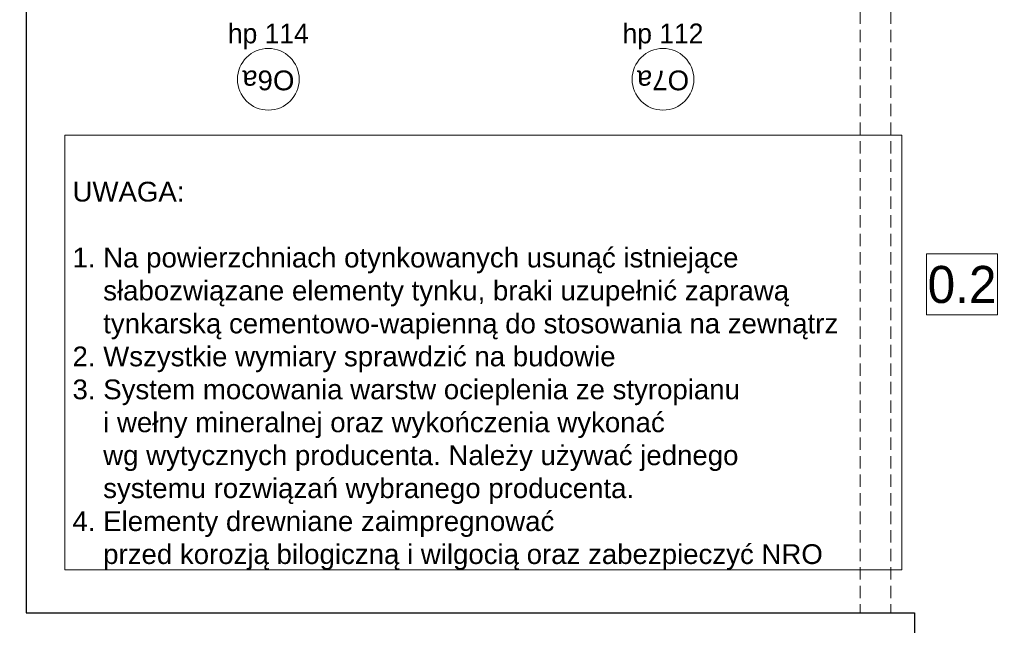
# Model space of a CAD drawing. Extents: x -547885 to -186295, y -25370 to 156194.
# Tile 166 of 256: x -488401 to -480430, y 38918 to 43820. Entities that reach past the tile are written whole.
import ezdxf

# ---------------------------------------------------------------- set-up
doc = ezdxf.new("R2010")
doc.units = 0
doc.header["$MEASUREMENT"] = 0
doc.linetypes.add('Krawędzie ukryte', pattern=[150, 100, -50])
doc.layers.add('Arch opisy okien_Nr_Pióra__9', color=7, linetype='Continuous', lineweight=9, true_color=0x3dad99)
doc.layers.add('Arch opisy_Nr_Pióra__9', color=7, linetype='Continuous', lineweight=9, true_color=0x3dad99)
for name, color, linetype, lineweight in [('Arch opisy_Nr_Pióra__21', 7, 'Continuous', 9), ('INWENT OPISY_Nr_Pióra__21', 7, 'Continuous', 9), ('INWENT WYMIARY_Nr_Pióra__21', 7, 'Continuous', 9), ('INWENT. OKNA_Nr_Pióra__21', 7, 'Continuous', 9), ('INWENT.ŚCIANY_Nr_Pióra__1', 7, 'Continuous', 25), ('Istniejące stropy_Nr_Pióra__5', 7, 'Continuous', 13)]:
    doc.layers.add(name, color=color, linetype=linetype, lineweight=lineweight)
doc.layers.add('INWENT WYMIARY', color=7, linetype='Continuous')
doc.styles.add('GENERATED_STYLE_1', font='txt')
doc.styles.add('GENERATED_STYLE_10', font='arial.ttf')
doc.styles.add('GENERATED_STYLE_12', font='arial.ttf')
doc.styles.add('GENERATED_STYLE_2', font='txt')
doc.styles.add('GENERATED_STYLE_7', font='txt')
doc.dimstyles.new('GENERATED_STYLE__5', dxfattribs={"dimtxt": 160.000002, "dimasz": 114, "dimexe": 0.18, "dimexo": 0, "dimgap": 0.09, "dimtad": 1, "dimtih": 1, "dimtoh": 1, "dimdec": 0, "dimlfac": 0.1, "dimzin": 0, "dimdsep": 46, "dimtxsty": 'GENERATED_STYLE_2', "dimblk": 'ARROWHEAD_2', "dimblk1": 'ARROWHEAD_2', "dimblk2": 'ARROWHEAD_2', "dimcen": 0.09, "dimclrd": 7, "dimclre": 7, "dimclrt": 7, "dimazin": 0, "dimtfac": 1, "dimtdec": 4, "dimtmove": 0, "dimatfit": 3, "dimfxl": 0, "dimtolj": 1, "dimtzin": 0, "dimarcsym": 0})
doc.dimstyles.new('GENERATED_STYLE__6', dxfattribs={"dimtxt": 160.000002, "dimasz": 114, "dimexe": 0.18, "dimexo": 0, "dimgap": 0.09, "dimtad": 1, "dimdec": 0, "dimlfac": 0.1, "dimzin": 0, "dimdsep": 46, "dimtxsty": 'GENERATED_STYLE_2', "dimblk": 'ARROWHEAD_2', "dimblk1": 'ARROWHEAD_2', "dimblk2": 'ARROWHEAD_2', "dimcen": 0.09, "dimclrd": 7, "dimclre": 7, "dimclrt": 7, "dimazin": 0, "dimtfac": 1, "dimtdec": 4, "dimtmove": 2, "dimatfit": 3, "dimfxl": 0, "dimtolj": 1, "dimtzin": 0, "dimarcsym": 0})
doc.dimstyles.new('GENERATED_STYLE__7', dxfattribs={"dimtxt": 160.000002, "dimasz": 114, "dimexe": 0.18, "dimexo": 0, "dimgap": 0.09, "dimtad": 1, "dimdec": 0, "dimlfac": 0.1, "dimzin": 0, "dimdsep": 46, "dimtxsty": 'GENERATED_STYLE_2', "dimblk": 'ARROWHEAD_2', "dimblk1": 'ARROWHEAD_2', "dimblk2": 'ARROWHEAD_2', "dimcen": 0.09, "dimclrd": 7, "dimclre": 7, "dimclrt": 7, "dimazin": 0, "dimtfac": 1, "dimtdec": 4, "dimtmove": 0, "dimatfit": 3, "dimfxl": 0, "dimtolj": 1, "dimtzin": 0, "dimarcsym": 0})

# ---------------------------------------------------------------- blocks, each defined once
blk = doc.blocks.new('*D652')
at = {"layer": 'INWENT WYMIARY_Nr_Pióra__21', "linetype": 'Continuous'}
for p, q in [((-509855, 47120.3), (-509941.6, 46970.3)), ((-509898.3, 46932.8), (-509898.3, 47157.8)), ((-471916.6, 46970.3), (-471830, 47120.3)), ((-471873.3, 46932.8), (-471873.3, 47157.8)), ((-509971.7, 47045.3), (-509898.3, 47045.3)), ((-509898.3, 47045.3), (-471873.3, 47045.3)), ((-471873.3, 47045.3), (-471800, 47045.3))]:
    blk.add_line(p, q, dxfattribs=at)
at = {"layer": 'INWENT WYMIARY_Nr_Pióra__21', "insert": (-491116.2, 47077.3), "char_height": 160, "attachment_point": 7, "style": 'GENERATED_STYLE_2'}
blk.add_mtext('{3\xa0803}', dxfattribs=at)
blk = doc.blocks.new('ARROWHEAD_2')
at = {"color": 0, "linetype": 'Continuous', "lineweight": 0}
for p, q in [((0, 0), (-1, 0)), ((-0.378, -0.655), (0.378, 0.655))]:
    blk.add_line(p, q, dxfattribs=at)
blk = doc.blocks.new('*D654')
at = {"layer": 'INWENT WYMIARY_Nr_Pióra__21', "linetype": 'Continuous'}
for p, q in [((-471242.1, 45147.6), (-471242.1, 45221)), ((-471129.6, 45147.6), (-471354.6, 45147.6)), ((-471317.1, 45190.9), (-471167.1, 45104.3)), ((-471167.1, 45044.3), (-471317.1, 45130.9)), ((-471242.1, 45087.6), (-471242.1, 45147.6)), ((-471129.6, 45087.6), (-471354.6, 45087.6))]:
    blk.add_line(p, q, dxfattribs=at)
at = {"layer": 'INWENT WYMIARY_Nr_Pióra__21', "char_height": 160, "attachment_point": 7, "rotation": 90, "style": 'GENERATED_STYLE_2'}
for s, insert in [('{6}', (-471274.1, 45248.7)), ('{1\xa0238}', (-471274.1, 38667.2))]:
    blk.add_mtext(s, dxfattribs=dict(at, insert=insert))
blk = doc.blocks.new('*D655')
at = {"layer": 'INWENT WYMIARY_Nr_Pióra__21', "linetype": 'Continuous'}
for p, q in [((-471020.1, 45147.6), (-471020.1, 45221)), ((-470907.6, 45147.6), (-471132.6, 45147.6)), ((-470945.1, 45104.3), (-471095.1, 45190.9)), ((-471020.1, 32707.6), (-471020.1, 45147.6)), ((-470907.6, 32707.6), (-471132.6, 32707.6)), ((-471095.1, 32750.9), (-470945.1, 32664.3)), ((-471020.1, 32634.3), (-471020.1, 32707.6))]:
    blk.add_line(p, q, dxfattribs=at)
at = {"layer": 'INWENT WYMIARY_Nr_Pióra__21', "insert": (-471052.1, 38697.2), "char_height": 160, "attachment_point": 7, "rotation": 90, "style": 'GENERATED_STYLE_2'}
blk.add_mtext('{1\xa0244}', dxfattribs=at)

msp = doc.modelspace()

# ---------------------------------------------------------------- linework, layer by layer
at = {"layer": 'Arch opisy_Nr_Pióra__21', "linetype": 'Continuous', "flags": 128}
msp.add_lwpolyline([(-488035.8, 42885.5), (-481259.5, 42885.5), (-481259.5, 39365.4), (-488035.8, 39365.4)], close=True, dxfattribs=at)
at = {"layer": 'Arch opisy_Nr_Pióra__9', "linetype": 'Continuous'}
for centre in [(-486388.3, 43337.6), (-483193.3, 43337.6)]:
    msp.add_circle(centre, 250, dxfattribs=at)
at = {"layer": 'INWENT.ŚCIANY_Nr_Pióra__1', "linetype": 'Continuous'}
for p, q in [((-488348.3, 44337.6), (-488348.3, 39017.6)), ((-488348.3, 39017.6), (-481158.3, 39017.6)), ((-481158.3, 39017.6), (-481158.3, 38717.6))]:
    msp.add_line(p, q, dxfattribs=at)
at = {"layer": 'Istniejące stropy_Nr_Pióra__5', "linetype": 'Krawędzie ukryte'}
for p, q in [((-481598.3, 44337.6), (-481598.3, 39017.6)), ((-481348.3, 44337.6), (-481348.3, 39017.6))]:
    msp.add_line(p, q, dxfattribs=at)

# ---------------------------------------------------------------- texts
at = {"layer": 'Arch opisy okien_Nr_Pióra__9', "linetype": 'Continuous', "char_height": 160, "attachment_point": 2, "rotation": 180, "style": 'GENERATED_STYLE_10'}
for s, insert in [('{O6a}', (-486388.3, 43248.5)), ('{O7a}', (-483193.3, 43248.5))]:
    msp.add_mtext(s, dxfattribs=dict(at, insert=insert))
at = {"layer": 'Arch opisy_Nr_Pióra__21', "linetype": 'Continuous', "insert": (-488035.8, 39365.4), "char_height": 160, "width": 6776.358, "attachment_point": 7, "style": 'GENERATED_STYLE_12'}
msp.add_mtext('{\\P UWAGA:\\P\\P 1. Na powierzchniach otynkowanych usunąć istniejące  \\P     słabozwiązane elementy tynku, braki uzupełnić zaprawą \\P     tynkarską cementowo-wapienną do stosowania na zewnątrz\\P 2. Wszystkie wymiary sprawdzić na budowie\\P 3. System mocowania warstw ocieplenia ze styropianu \\P     i wełny mineralnej oraz wykończenia wykonać \\P     wg wytycznych producenta. Należy używać jednego \\P     systemu rozwiązań wybranego producenta.\\P 4. Elementy drewniane zaimpregnować\\P     przed korozją bilogiczną i wilgocią oraz zabezpieczyć NRO\\P}', dxfattribs=at)
at = {"layer": 'INWENT. OKNA_Nr_Pióra__21', "linetype": 'Continuous', "char_height": 160, "attachment_point": 2, "style": 'GENERATED_STYLE_7'}
for s, insert in [('{hp 114}', (-486388.3, 43788.3)), ('{hp 112}', (-483193.3, 43788.3))]:
    msp.add_mtext(s, dxfattribs=dict(at, insert=insert))

# ---------------------------------------------------------------- dimensions: what is measured, and where the dimension line sits
at = {"layer": 'INWENT WYMIARY', "linetype": 'Continuous'}
dim = msp.add_linear_dim(base=(-509898.3276, 47045.2825), p1=(-509898.3276, 34625.6987), p2=(-471873.3243, 33972.4433), dimstyle='GENERATED_STYLE__5', dxfattribs=at)
dim.commit()
dim.dimension.update_dxf_attribs({"geometry": '*D652', "text_midpoint": (-490842.6723, 47157.2825)})
for base, p1, dimstyle, picture, middle in [((-471242.1, 32707.6), (-471873.3, 45087.6), 'GENERATED_STYLE__6', '*D654', (-471354.1, 45309.4)), ((-471020.1, 32707.6), (-471873.3, 32707.6), 'GENERATED_STYLE__7', '*D655', (-471132.1, 38970.8))]:
    dim = msp.add_linear_dim(base=base, p1=p1, p2=(-488783.3, 45147.6), angle=90, dimstyle=dimstyle, dxfattribs=at)
    dim.commit()
    dim.dimension.update_dxf_attribs({"geometry": picture, "text_midpoint": middle})

# ---------------------------------------------------------------- next in the draw order: wipeouts: each hides what was drawn before it
at = {"linetype": 'Continuous', "ltscale": 1930301.030656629}
msp.add_wipeout([(-481060.1, 41924.7), (-480484.1, 41924.7), (-480484.1, 41430.6), (-481060.1, 41430.6)], dxfattribs=at).dxf.layer = 'INWENT OPISY_Nr_Pióra__21'

# ---------------------------------------------------------------- next in the draw order: linework, layer by layer
at = {"layer": 'INWENT OPISY_Nr_Pióra__21', "linetype": 'Continuous', "flags": 128}
msp.add_lwpolyline([(-481060.1, 41924.7), (-480484.1, 41924.7), (-480484.1, 41430.6), (-481060.1, 41430.6)], close=True, dxfattribs=at)

# ---------------------------------------------------------------- next in the draw order: texts
at = {"layer": 'INWENT OPISY_Nr_Pióra__21', "linetype": 'Continuous', "insert": (-480772.1, 41522.5), "char_height": 300, "attachment_point": 8, "style": 'GENERATED_STYLE_1'}
msp.add_mtext('{0.2 }', dxfattribs=at)

doc.saveas('drawing.dxf')
